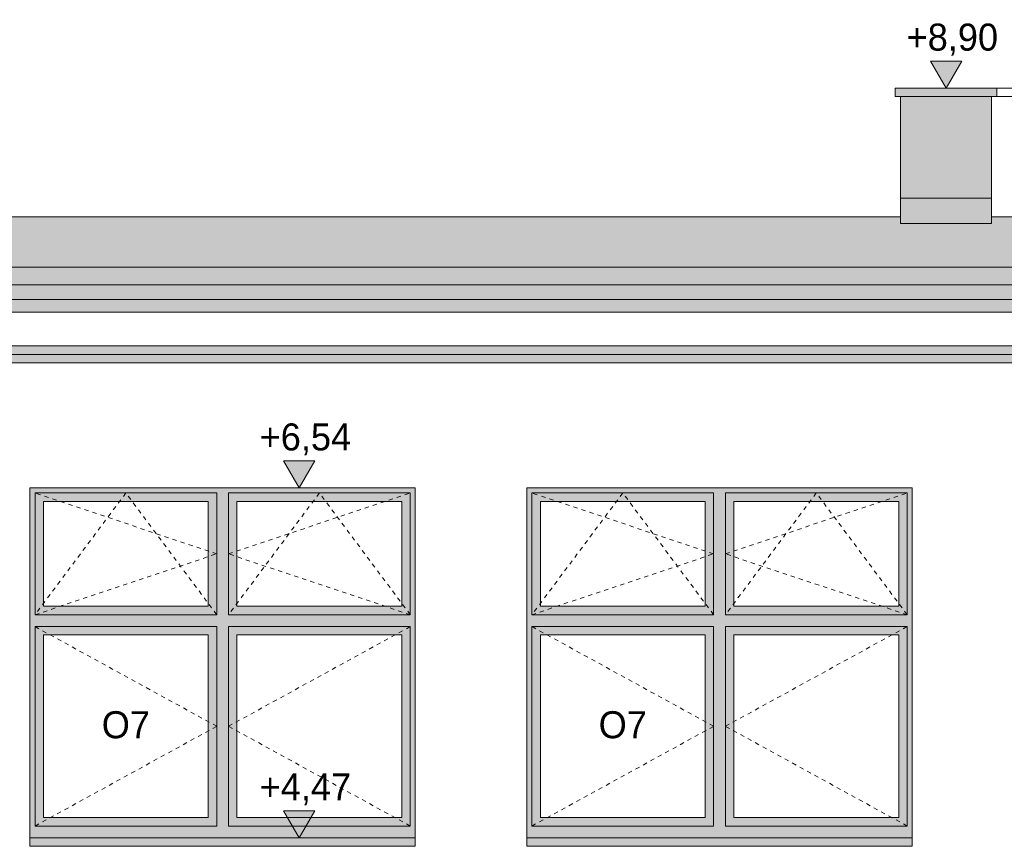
# Model space of a CAD drawing. Extents: x -366324 to -207045, y 68808 to 138616.
# Tile 60 of 170: x -300302 to -294477, y 83425 to 88314. Entities that reach past the tile are written whole.
import ezdxf

# ---------------------------------------------------------------- set-up
doc = ezdxf.new("R2010")
doc.units = 0
doc.header["$MEASUREMENT"] = 0
doc.linetypes.add('Hidden Line', pattern=[50, 25, -25])
for name, color, linetype, lineweight, true_color in [('ARCH dach_Nr_Pióra__22', 7, 'Continuous', 9, 0x7f7f7f), ('Arch kolorystyka_Nr_Pióra__2', 7, 'Continuous', 13, 0x7f7f7f), ('Arch kolorystyka_Nr_Pióra__61', 7, 'Continuous', 20, 0x4d4d4d), ('Arch kolorystyka_Nr_Pióra__81', 7, 'Continuous', 9, 0x5d5d5d), ('Arch rynny_Nr_Pióra__81', 7, 'Continuous', 9, 0x5d5d5d), ('Arch wykończenie_Nr_Pióra__22', 7, 'Continuous', 9, 0x7f7f7f)]:
    doc.layers.add(name, color=color, linetype=linetype, lineweight=lineweight, true_color=true_color)
for name, color, linetype, lineweight in [('Arch kolorystyka_Nr_Pióra__41', 7, 'Continuous', 15), ('Arch okna_Nr_Pióra__21', 7, 'Continuous', 9), ('Arch opisy okien_Nr_Pióra__21', 7, 'Continuous', 9), ('Arch rynny_Nr_Pióra__21', 7, 'Continuous', 9), ('Arch wykończenie_Nr_Pióra__21', 7, 'Continuous', 9), ('Arch wymiary_Nr_Pióra__21', 7, 'Continuous', 9), ('Arch ściany zewnętrzne_Nr_Pióra__21', 7, 'Continuous', 9), ('INWENT DACH_Nr_Pióra__21', 7, 'Continuous', 9)]:
    doc.layers.add(name, color=color, linetype=linetype, lineweight=lineweight)
doc.layers.add('Arch wymiary', color=7, linetype='Continuous')
doc.styles.add('GENERATED_STYLE_1', font='txt')
doc.styles.add('GENERATED_STYLE_4', font='txt')

# ---------------------------------------------------------------- blocks, each defined once
blk = doc.blocks.new('Wymiary_66', base_point=(-294821.4, 87909.6))
at = {"layer": 'Arch wymiary_Nr_Pióra__21', "linetype": 'Continuous'}
blk.add_hatch(color=256, dxfattribs=at).paths.add_polyline_path([(-294821.4, 87909.6), (-294914.2, 88069.6), (-294728.6, 88069.6)], flags=0)
for p, q in [((-294821.4, 87909.6), (-294914.2, 88069.6)), ((-294914.2, 88069.6), (-294728.6, 88069.6)), ((-294728.6, 88069.6), (-294821.4, 87909.6)), ((-294821.4, 87909.6), (-294941.4, 87909.6)), ((-294821.4, 87909.6), (-294701.4, 87909.6))]:
    blk.add_line(p, q, dxfattribs=at)
at = {"layer": 'Arch wymiary_Nr_Pióra__21', "insert": (-295054.8, 88101.6), "char_height": 160, "attachment_point": 7, "style": 'GENERATED_STYLE_1'}
blk.add_mtext('{+8,90}', dxfattribs=at)
blk = doc.blocks.new('Wymiary_69', base_point=(-298649.1, 83474.6))
at = {"layer": 'Arch wymiary_Nr_Pióra__21', "linetype": 'Continuous'}
blk.add_hatch(color=256, dxfattribs=at).paths.add_polyline_path([(-298649.1, 83474.6), (-298741.9, 83634.6), (-298556.3, 83634.6)], flags=0)
for p, q in [((-298649.1, 83474.6), (-298741.9, 83634.6)), ((-298741.9, 83634.6), (-298556.3, 83634.6)), ((-298556.3, 83634.6), (-298649.1, 83474.6)), ((-298649.1, 83474.6), (-298769.1, 83474.6)), ((-298649.1, 83474.6), (-298529.1, 83474.6))]:
    blk.add_line(p, q, dxfattribs=at)
at = {"layer": 'Arch wymiary_Nr_Pióra__21', "insert": (-298882.5, 83666.6), "char_height": 160, "attachment_point": 7, "style": 'GENERATED_STYLE_1'}
blk.add_mtext('{+4,47}', dxfattribs=at)
blk = doc.blocks.new('Wymiary_70', base_point=(-298649.1, 85544.6))
at = {"layer": 'Arch wymiary_Nr_Pióra__21', "linetype": 'Continuous'}
blk.add_hatch(color=256, dxfattribs=at).paths.add_polyline_path([(-298649.1, 85544.6), (-298741.9, 85704.6), (-298556.3, 85704.6)], flags=0)
for p, q in [((-298649.1, 85544.6), (-298741.9, 85704.6)), ((-298741.9, 85704.6), (-298556.3, 85704.6)), ((-298556.3, 85704.6), (-298649.1, 85544.6)), ((-298649.1, 85544.6), (-298769.1, 85544.6)), ((-298649.1, 85544.6), (-298529.1, 85544.6))]:
    blk.add_line(p, q, dxfattribs=at)
at = {"layer": 'Arch wymiary_Nr_Pióra__21', "insert": (-298882.5, 85736.6), "char_height": 160, "attachment_point": 7, "style": 'GENERATED_STYLE_1'}
blk.add_mtext('{+6,54}', dxfattribs=at)

msp = doc.modelspace()

# ---------------------------------------------------------------- hatches: boundary and pattern name
at = {"layer": 'Arch kolorystyka_Nr_Pióra__2', "linetype": 'Continuous'}
h = msp.add_hatch(color=256, dxfattribs=at)
h.paths.add_polyline_path([(-300241.4, 83474.6), (-297961.4, 83474.6), (-297961.4, 85544.6), (-300241.4, 85544.6)], flags=0)
h.paths.add_polyline_path([(-300161.4, 83594.6), (-299186.4, 83594.6), (-299186.4, 84674.6), (-300161.4, 84674.6)], flags=0)
h.paths.add_polyline_path([(-300161.4, 84844.6), (-299186.4, 84844.6), (-299186.4, 85464.6), (-300161.4, 85464.6)], flags=0)
h.paths.add_polyline_path([(-299016.4, 84844.6), (-298041.4, 84844.6), (-298041.4, 85464.6), (-299016.4, 85464.6)], flags=0)
h.paths.add_polyline_path([(-299016.4, 83594.6), (-298041.4, 83594.6), (-298041.4, 84674.6), (-299016.4, 84674.6)], flags=0)
h = msp.add_hatch(color=256, dxfattribs=at)
h.paths.add_polyline_path([(-297301.4, 83474.6), (-295021.4, 83474.6), (-295021.4, 85544.6), (-297301.4, 85544.6)], flags=0)
h.paths.add_polyline_path([(-297221.4, 83594.6), (-296246.4, 83594.6), (-296246.4, 84674.6), (-297221.4, 84674.6)], flags=0)
h.paths.add_polyline_path([(-297221.4, 84844.6), (-296246.4, 84844.6), (-296246.4, 85464.6), (-297221.4, 85464.6)], flags=0)
h.paths.add_polyline_path([(-296076.4, 84844.6), (-295101.4, 84844.6), (-295101.4, 85464.6), (-296076.4, 85464.6)], flags=0)
h.paths.add_polyline_path([(-296076.4, 83594.6), (-295101.4, 83594.6), (-295101.4, 84674.6), (-296076.4, 84674.6)], flags=0)
at = {"layer": 'Arch kolorystyka_Nr_Pióra__41', "linetype": 'Continuous'}
for points in [[(-294521.4, 87909.6), (-295121.4, 87909.6), (-295121.4, 87859.6), (-294521.4, 87859.6)], [(-294551.4, 87108.4), (-294551.4, 87258.4), (-295091.4, 87258.4), (-295091.4, 87108.4)], [(-312141.4, 86746.6), (-312141.4, 86659.8), (-285781.4, 86659.8), (-285781.4, 86746.6)], [(-312141.4, 86584.8), (-309571.4, 86584.8, -0.545455), (-309461.4, 86584.8), (-291801.4, 86584.8, -0.545455), (-291691.4, 86584.8), (-285781.4, 86584.8), (-285781.4, 86659.8), (-312141.4, 86659.8)], [(-309461.4, 86334.6), (-291801.4, 86334.6), (-291801.4, 86384.6), (-309461.4, 86384.6)], [(-291801.4, 86334.6), (-309461.4, 86334.6), (-309461.4, 86284.6), (-291801.4, 86284.6)], [(-297961.4, 83424.6), (-297961.4, 83474.6), (-300241.4, 83474.6), (-300241.4, 83424.6)], [(-295021.4, 83474.6), (-297301.4, 83474.6), (-297301.4, 83424.6), (-295021.4, 83424.6)]]:
    msp.add_hatch(color=256, dxfattribs=at).paths.add_polyline_path(points, flags=0)
at = {"layer": 'Arch kolorystyka_Nr_Pióra__61', "linetype": 'Continuous'}
for points in [[(-307896.4, 86850.8), (-285781.4, 86850.8), (-285781.4, 87148.4), (-288671.4, 87148.4), (-288671.4, 87068.4), (-289211.4, 87068.4), (-289211.4, 87148.4), (-294551.4, 87148.4), (-294551.4, 87108.4), (-295091.4, 87108.4), (-295091.4, 87148.4), (-303041.4, 87148.4), (-303041.4, 87108.4), (-303581.4, 87108.4), (-303581.4, 87148.4), (-305951.4, 87148.4), (-305951.4, 87108.4), (-306491.4, 87108.4), (-306491.4, 87148.4), (-307896.4, 87148.4)], [(-308396.4, 86850.8), (-312141.4, 86850.8), (-312141.4, 86746.6), (-285781.4, 86746.6), (-285781.4, 86850.8), (-307896.4, 86850.8), (-307896.4, 86800.8), (-308396.4, 86800.8)]]:
    msp.add_hatch(color=256, dxfattribs=at).paths.add_polyline_path(points, flags=0)
at = {"layer": 'Arch kolorystyka_Nr_Pióra__81', "linetype": 'Continuous'}
msp.add_hatch(color=256, dxfattribs=at).paths.add_polyline_path([(-294551.4, 87859.6), (-295091.4, 87859.6), (-295091.4, 87258.4), (-294551.4, 87258.4)], flags=0)

# ---------------------------------------------------------------- linework, layer by layer
at = {"layer": 'ARCH dach_Nr_Pióra__22', "linetype": 'Continuous'}
msp.add_line((-285781.4, 86850.8), (-307896.4, 86850.8), dxfattribs=at)
at = {"layer": 'Arch okna_Nr_Pióra__21', "linetype": 'Continuous'}
for p, q in [((-300211.4, 85514.6), (-299136.4, 85514.6)), ((-300211.4, 85514.6), (-300211.4, 84794.6)), ((-300161.4, 85464.6), (-299186.4, 85464.6)), ((-300161.4, 85464.6), (-300161.4, 84844.6)), ((-299186.4, 85464.6), (-299186.4, 84844.6)), ((-299136.4, 85514.6), (-299136.4, 84794.6)), ((-299066.4, 85514.6), (-299066.4, 84794.6)), ((-299066.4, 85514.6), (-297991.4, 85514.6)), ((-299016.4, 85464.6), (-298041.4, 85464.6)), ((-299016.4, 85464.6), (-299016.4, 84844.6)), ((-298041.4, 85464.6), (-298041.4, 84844.6)), ((-297991.4, 85514.6), (-297991.4, 84794.6)), ((-297271.4, 85514.6), (-296196.4, 85514.6)), ((-297271.4, 85514.6), (-297271.4, 84794.6)), ((-297221.4, 85464.6), (-296246.4, 85464.6)), ((-297221.4, 85464.6), (-297221.4, 84844.6)), ((-296246.4, 85464.6), (-296246.4, 84844.6)), ((-296196.4, 85514.6), (-296196.4, 84794.6)), ((-296126.4, 85514.6), (-296126.4, 84794.6)), ((-296126.4, 85514.6), (-295051.4, 85514.6)), ((-296076.4, 85464.6), (-295101.4, 85464.6)), ((-296076.4, 85464.6), (-296076.4, 84844.6)), ((-295101.4, 85464.6), (-295101.4, 84844.6)), ((-295051.4, 85514.6), (-295051.4, 84794.6)), ((-300161.4, 84844.6), (-299186.4, 84844.6)), ((-299016.4, 84844.6), (-298041.4, 84844.6)), ((-297221.4, 84844.6), (-296246.4, 84844.6)), ((-296076.4, 84844.6), (-295101.4, 84844.6)), ((-300211.4, 84794.6), (-299136.4, 84794.6)), ((-299066.4, 84794.6), (-297991.4, 84794.6)), ((-297271.4, 84794.6), (-296196.4, 84794.6)), ((-296126.4, 84794.6), (-295051.4, 84794.6)), ((-300211.4, 84724.6), (-299136.4, 84724.6)), ((-300211.4, 84724.6), (-300211.4, 83544.6)), ((-299136.4, 84724.6), (-299136.4, 83544.6)), ((-299066.4, 84724.6), (-299066.4, 83544.6)), ((-299066.4, 84724.6), (-297991.4, 84724.6)), ((-297991.4, 84724.6), (-297991.4, 83544.6)), ((-297271.4, 84724.6), (-296196.4, 84724.6)), ((-297271.4, 84724.6), (-297271.4, 83544.6)), ((-296196.4, 84724.6), (-296196.4, 83544.6)), ((-296126.4, 84724.6), (-296126.4, 83544.6)), ((-296126.4, 84724.6), (-295051.4, 84724.6)), ((-295051.4, 84724.6), (-295051.4, 83544.6)), ((-300161.4, 84674.6), (-299186.4, 84674.6)), ((-300161.4, 84674.6), (-300161.4, 83594.6)), ((-299186.4, 84674.6), (-299186.4, 83594.6)), ((-299016.4, 84674.6), (-298041.4, 84674.6)), ((-299016.4, 84674.6), (-299016.4, 83594.6)), ((-298041.4, 84674.6), (-298041.4, 83594.6)), ((-297221.4, 84674.6), (-296246.4, 84674.6)), ((-297221.4, 84674.6), (-297221.4, 83594.6)), ((-296246.4, 84674.6), (-296246.4, 83594.6)), ((-296076.4, 84674.6), (-295101.4, 84674.6)), ((-296076.4, 84674.6), (-296076.4, 83594.6)), ((-295101.4, 84674.6), (-295101.4, 83594.6)), ((-300211.4, 83544.6), (-299136.4, 83544.6)), ((-300161.4, 83594.6), (-299186.4, 83594.6)), ((-299066.4, 83544.6), (-297991.4, 83544.6)), ((-299016.4, 83594.6), (-298041.4, 83594.6)), ((-297271.4, 83544.6), (-296196.4, 83544.6)), ((-297221.4, 83594.6), (-296246.4, 83594.6)), ((-296126.4, 83544.6), (-295051.4, 83544.6)), ((-296076.4, 83594.6), (-295101.4, 83594.6))]:
    msp.add_line(p, q, dxfattribs=at)
at = {"layer": 'Arch okna_Nr_Pióra__21', "linetype": 'Hidden Line'}
for p, q in [((-299673.9, 85514.6), (-300211.4, 84794.6)), ((-299136.4, 85154.6), (-300211.4, 85514.6)), ((-299136.4, 84794.6), (-299673.9, 85514.6)), ((-298528.9, 85514.6), (-299066.4, 84794.6)), ((-299066.4, 85154.6), (-297991.4, 85514.6)), ((-297991.4, 84794.6), (-298528.9, 85514.6)), ((-296733.9, 85514.6), (-297271.4, 84794.6)), ((-296196.4, 85154.6), (-297271.4, 85514.6)), ((-296196.4, 84794.6), (-296733.9, 85514.6)), ((-295588.9, 85514.6), (-296126.4, 84794.6)), ((-296126.4, 85154.6), (-295051.4, 85514.6)), ((-295051.4, 84794.6), (-295588.9, 85514.6)), ((-300211.4, 84794.6), (-299136.4, 85154.6)), ((-297991.4, 84794.6), (-299066.4, 85154.6)), ((-297271.4, 84794.6), (-296196.4, 85154.6)), ((-295051.4, 84794.6), (-296126.4, 85154.6)), ((-299136.4, 84134.6), (-300211.4, 84724.6)), ((-299066.4, 84134.6), (-297991.4, 84724.6)), ((-296196.4, 84134.6), (-297271.4, 84724.6)), ((-296126.4, 84134.6), (-295051.4, 84724.6)), ((-300211.4, 83544.6), (-299136.4, 84134.6)), ((-297991.4, 83544.6), (-299066.4, 84134.6)), ((-297271.4, 83544.6), (-296196.4, 84134.6)), ((-295051.4, 83544.6), (-296126.4, 84134.6))]:
    msp.add_line(p, q, dxfattribs=at)
at = {"layer": 'Arch rynny_Nr_Pióra__21', "linetype": 'Continuous'}
msp.add_line((-291801.4, 86584.8), (-309461.4, 86584.8), dxfattribs=at)
at = {"layer": 'Arch rynny_Nr_Pióra__81', "linetype": 'Continuous'}
for p, q in [((-285781.4, 86659.8), (-312141.4, 86659.8)), ((-291801.4, 86334.6), (-309461.4, 86334.6))]:
    msp.add_line(p, q, dxfattribs=at)
at = {"layer": 'Arch wykończenie_Nr_Pióra__21', "linetype": 'Continuous'}
for p, q in [((-295121.4, 87909.6), (-295121.4, 87859.6)), ((-295121.4, 87909.6), (-294521.4, 87909.6)), ((-294521.4, 87909.6), (-294521.4, 87859.6)), ((-295121.4, 87859.6), (-294521.4, 87859.6)), ((-295091.4, 87258.4), (-294551.4, 87258.4)), ((-295091.4, 87108.4), (-294551.4, 87108.4))]:
    msp.add_line(p, q, dxfattribs=at)
at = {"layer": 'Arch wykończenie_Nr_Pióra__22', "linetype": 'Continuous'}
for p, q in [((-294521.4, 87909.6), (-294296.4, 87909.6)), ((-294521.4, 87859.6), (-294296.4, 87859.6))]:
    msp.add_line(p, q, dxfattribs=at)
at = {"layer": 'Arch ściany zewnętrzne_Nr_Pióra__21', "linetype": 'Continuous'}
for p, q in [((-295091.4, 87108.4), (-295091.4, 87859.6)), ((-294551.4, 87108.4), (-294551.4, 87859.6)), ((-285781.4, 86746.6), (-312141.4, 86746.6)), ((-291801.4, 86384.6), (-309461.4, 86384.6)), ((-291801.4, 86284.6), (-309461.4, 86284.6)), ((-300241.4, 85544.6), (-297961.4, 85544.6)), ((-300241.4, 85544.6), (-300241.4, 83424.6)), ((-297961.4, 85544.6), (-297961.4, 83424.6)), ((-297301.4, 85544.6), (-295021.4, 85544.6)), ((-297301.4, 85544.6), (-297301.4, 83424.6)), ((-295021.4, 85544.6), (-295021.4, 83424.6)), ((-300241.4, 83474.6), (-297961.4, 83474.6)), ((-300241.4, 83424.6), (-297961.4, 83424.6)), ((-297301.4, 83474.6), (-295021.4, 83474.6)), ((-297301.4, 83424.6), (-295021.4, 83424.6))]:
    msp.add_line(p, q, dxfattribs=at)
at = {"layer": 'INWENT DACH_Nr_Pióra__21', "linetype": 'Continuous'}
for p, q in [((-295091.4, 87148.4), (-303041.4, 87148.4)), ((-289211.4, 87148.4), (-294551.4, 87148.4))]:
    msp.add_line(p, q, dxfattribs=at)

# ---------------------------------------------------------------- block references
at = {"layer": 'Arch wymiary', "linetype": 'Continuous'}
for name, p in [('Wymiary_66', (-294821.4, 87909.6)), ('Wymiary_70', (-298649.1, 85544.6)), ('Wymiary_69', (-298649.1, 83474.6))]:
    msp.add_blockref(name, p, dxfattribs=at)

# ---------------------------------------------------------------- texts
at = {"layer": 'Arch opisy okien_Nr_Pióra__21', "linetype": 'Continuous', "char_height": 160, "attachment_point": 2, "style": 'GENERATED_STYLE_4'}
for insert in [(-299673.9, 84223.7), (-296733.9, 84223.7)]:
    msp.add_mtext('{O7}', dxfattribs=dict(at, insert=insert))

doc.saveas('drawing.dxf')
